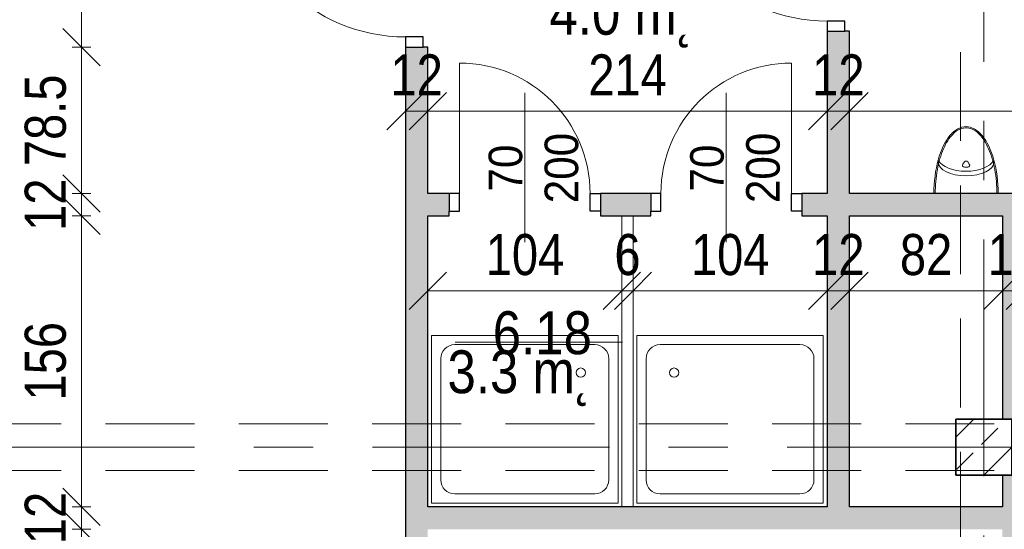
# Model space of a CAD drawing. Header units: centimetres. Extents: x -1743 to 21705, y -8842 to 3590.
# Tile 29 of 44: x -529 to -2, y 2284 to 2558. Entities that reach past the tile are written whole.
import ezdxf

# ---------------------------------------------------------------- set-up
doc = ezdxf.new("R2010")
doc.units = ezdxf.units.CM
doc.linetypes.add('Oś', pattern=[222.25, 127, -31.75, 31.75, -31.75])
doc.linetypes.add('Ukryte', pattern=[71.438, 47.625, -23.813])
for name, color, linetype, lineweight in [('A-ANNO-DIMS', 211, 'Continuous', 13), ('A-ANNO-DIMS-100', 211, 'Continuous', 13), ('A-ANNO-NOTE', 131, 'Continuous', 9), ('A-AREA-IDEN', 2, 'Continuous', 13), ('A-DETL-GENF', 92, 'Continuous', 9), ('A-DETL-HDLN', 90, 'Ukryte', 9), ('A-DETL-MEDM', 33, 'Continuous', 25), ('A-DOOR', 31, 'Continuous', 13), ('A-WALL', 113, 'Continuous', 13), ('P-SANR-FIXT', 6, 'Continuous', 9), ('S-COLS', 52, 'Continuous', 9), ('S-GRID', 1, 'Continuous', 13)]:
    doc.layers.add(name, color=color, linetype=linetype, lineweight=lineweight)
doc.styles.add('Arial', font='arial.ttf', dxfattribs={"width": 0.9, "height": 18})
doc.styles.add('Arial Narrow_2', font='ARIALN.TTF', dxfattribs={"height": 22})
doc.styles.add('Arial_3', font='arial.ttf', dxfattribs={"width": 0.85, "height": 23})
doc.dimstyles.new('Diagonal_1_100__0_1__1', dxfattribs={"dimscale": 30.48, "dimtxt": 22.515481, "dimasz": 0.656168, "dimexe": 0.164042, "dimexo": 0.0625, "dimgap": 0.065617, "dimtad": 1, "dimdec": 1, "dimrnd": 0.1, "dimdsep": 46, "dimtxsty": 'Arial Narrow_2', "dimblk1": 'OBLIQUE', "dimblk2": 'OBLIQUE', "dimsah": 1, "dimcen": 0.09, "dimazin": 0, "dimtfac": 1, "dimtdec": 4, "dimtix": 1, "dimtmove": 0, "dimatfit": 3, "dimfxl": 0.164042, "dimfxlon": 1, "dimtvp": 1, "dimtolj": 1, "dimtzin": 0, "dimarcsym": 2})

# ---------------------------------------------------------------- blocks, each defined once
blk = doc.blocks.new('M_Concrete-Square-Column - 300 x 300mm-V1-6_piętro IV __13_80 m_ - stan istniejący')
at = {"layer": 'S-COLS'}
h = blk.add_hatch(dxfattribs=at)
h.set_pattern_fill('FP_2', color=256, style=0, pattern_type=2)
h.set_pattern_definition([(45, (12.623, -2328.326), (-17.67767, 17.67767), []), (45, (30.3, -2328.326), (-17.67767, 17.67767), [12.5, -6.25])])
h.paths.add_polyline_path([(15, -15), (15, 15), (-15, 15), (-15, -15)], flags=0)
at = {"layer": 'S-COLS', "lineweight": 35}
for p, q in [((15, 15), (-15, 15)), ((-15, 15), (-15, -15)), ((15, -15), (15, 15)), ((-15, -15), (15, -15))]:
    blk.add_line(p, q, dxfattribs=at)
blk = doc.blocks.new('DRZWI 1S - automatyczna etykieta - Drzwi 90-2252155-6_piętro IV __13_80 m_ - stan istniejący')
at = {"layer": 'A-DETL-GENF'}
for p, q in [((-50.5, 6), (-50.5, -3.5)), ((-45, 6), (-50.5, 6)), ((-45, -3.5), (-45, 6)), ((50.5, 6), (45, 6)), ((45, 6), (45, -3.5)), ((50.5, -3.5), (50.5, 6)), ((-50.5, -3.5), (-45, -3.5)), ((45, -3.5), (50.5, -3.5))]:
    blk.add_line(p, q, dxfattribs=at)
at = {"layer": 'A-DETL-MEDM'}
for p, q in [((-45, 6), (-50.5, 6)), ((-50.5, 6), (-50.5, -3.5)), ((-45, -3.5), (-45, 6)), ((45, -3.5), (45, 6)), ((45, 6), (50.5, 6)), ((50.5, 6), (50.5, -3.5)), ((-50.5, -3.5), (-45, -3.5)), ((50.5, -3.5), (45, -3.5))]:
    blk.add_line(p, q, dxfattribs=at)
at = {"layer": 'A-DOOR'}
blk.add_line((45, 6), (45, 96), dxfattribs=at)
blk.add_arc((45, 6), 90, 90, 180, dxfattribs=at)
blk = doc.blocks.new('DRZWI 1S - automatyczna etykieta - Drzwi 70-2252182-6_piętro IV __13_80 m_ - stan istniejący')
at = {"layer": 'A-DETL-GENF'}
for p, q in [((-40.5, 3.5), (-35, 3.5)), ((-40.5, -6), (-40.5, 3.5)), ((-35, 3.5), (-35, -6)), ((35, 3.5), (40.5, 3.5)), ((35, -6), (35, 3.5)), ((40.5, 3.5), (40.5, -6)), ((-35, -6), (-40.5, -6)), ((40.5, -6), (35, -6))]:
    blk.add_line(p, q, dxfattribs=at)
at = {"layer": 'A-DETL-MEDM'}
for p, q in [((-40.5, -6), (-40.5, 3.5)), ((-40.5, 3.5), (-35, 3.5)), ((-35, 3.5), (-35, -6)), ((35, 3.5), (35, -6)), ((40.5, 3.5), (35, 3.5)), ((40.5, -6), (40.5, 3.5)), ((-35, -6), (-40.5, -6)), ((35, -6), (40.5, -6))]:
    blk.add_line(p, q, dxfattribs=at)
at = {"layer": 'A-DOOR'}
blk.add_line((35, -6), (35, -76), dxfattribs=at)
blk.add_arc((35, -6), 70, 180, 270, dxfattribs=at)
blk = doc.blocks.new('DRZWI 1S - automatyczna etykieta - Drzwi 70-2252186-6_piętro IV __13_80 m_ - stan istniejący')
at = {"layer": 'A-DETL-GENF'}
for p, q in [((-40.5, 6), (-40.5, -3.5)), ((-35, 6), (-40.5, 6)), ((-35, -3.5), (-35, 6)), ((40.5, 6), (35, 6)), ((35, 6), (35, -3.5)), ((40.5, -3.5), (40.5, 6)), ((-40.5, -3.5), (-35, -3.5)), ((35, -3.5), (40.5, -3.5))]:
    blk.add_line(p, q, dxfattribs=at)
at = {"layer": 'A-DETL-MEDM'}
for p, q in [((-35, 6), (-40.5, 6)), ((-40.5, 6), (-40.5, -3.5)), ((-35, -3.5), (-35, 6)), ((35, -3.5), (35, 6)), ((35, 6), (40.5, 6)), ((40.5, 6), (40.5, -3.5)), ((-40.5, -3.5), (-35, -3.5)), ((40.5, -3.5), (35, -3.5))]:
    blk.add_line(p, q, dxfattribs=at)
at = {"layer": 'A-DOOR'}
blk.add_line((35, 6), (35, 76), dxfattribs=at)
blk.add_arc((35, 6), 70, 90, 180, dxfattribs=at)
blk = doc.blocks.new('pisuar - Type 1-1215861-6_piętro IV __13_80 m_ - stan istniejący')
at = {"layer": 'P-SANR-FIXT'}
for p, q in [((-2.42, 22.84), (-2.1, 23.79)), ((11.62, 23.02), (10.75, 21.85)), ((14.25, 21.85), (13.38, 23.02)), ((27.1, 23.79), (27.42, 22.84)), ((11.63, 20.1), (13.37, 20.1))]:
    blk.add_line(p, q, dxfattribs=at)
for centre, start, end in [((11.63, 21.2), 143.1177, 270), ((12.5, 22.36), 36.8823, 143.1177), ((13.37, 21.2), 270, 36.8823)]:
    blk.add_arc(centre, 1.09, start, end, dxfattribs=at)
for centre, major_axis, ratio, start_param, end_param in [((12.5, 6), (0, 36), 0.478823, 4.712389, 7.853982), ((12.5, 22.84), (14.92, 0), 0.492275, 3.141593, 6.283185), ((12.5, 25.29), (14.92, 0), 0.492275, 3.348063, 6.076813)]:
    blk.add_ellipse(centre, major_axis=major_axis, ratio=ratio, start_param=start_param, end_param=end_param, dxfattribs=at)
blk.add_open_spline([(29.04, 6), (29.04, 8.2), (28.84, 12.59), (27.98, 18.95), (26.57, 24.86), (24.67, 30.11), (22.35, 34.52), (19.71, 37.93), (16.87, 40.22), (13.96, 41.35), (11.04, 41.35), (8.13, 40.22), (5.29, 37.93), (2.65, 34.52), (0.33, 30.11), (-1.57, 24.86), (-2.98, 18.95), (-3.84, 12.59), (-4.04, 8.2), (-4.04, 6)], degree=3, dxfattribs=at)
blk = doc.blocks.new('brodzik natryskowy prostokątny1 - 90x100-1791410-6_piętro IV __13_80 m_ - stan istniejący')
at = {"layer": 'P-SANR-FIXT'}
for p, q in [((-70, 80), (-70, -20)), ((20, 80), (-70, 80)), ((20, -20), (20, 80)), ((7.5, 75), (-57.5, 75)), ((-65, 67.5), (-65, -7.5)), ((15, -7.5), (15, 67.5)), ((-57.5, -15), (7.5, -15)), ((-70, -20), (20, -20))]:
    blk.add_line(p, q, dxfattribs=at)
blk.add_circle((0, 0), 2.5, dxfattribs=at)
for centre, start, end in [((-57.5, 67.5), 90, 180), ((7.5, 67.5), 360, 90), ((-57.5, -7.5), 180, 270), ((7.5, -7.5), 270, 0)]:
    blk.add_arc(centre, 7.5, start, end, dxfattribs=at)
blk = doc.blocks.new('brodzik natryskowy prostokątny1 - 90x100-1764116-6_piętro IV __13_80 m_ - stan istniejący')
at = {"layer": 'P-SANR-FIXT'}
for p, q in [((-70, -80), (-70, 20)), ((-70, 20), (20, 20)), ((20, 20), (20, -80)), ((-57.5, 15), (7.5, 15)), ((-65, -67.5), (-65, 7.5)), ((15, 7.5), (15, -67.5)), ((7.5, -75), (-57.5, -75)), ((20, -80), (-70, -80))]:
    blk.add_line(p, q, dxfattribs=at)
blk.add_circle((0, 0), 2.5, dxfattribs=at)
for centre, start, end in [((-57.5, 7.5), 90, 180), ((7.5, 7.5), 360, 90), ((-57.5, -67.5), 180, 270), ((7.5, -67.5), 270, 0)]:
    blk.add_arc(centre, 7.5, start, end, dxfattribs=at)
blk = doc.blocks.new('DIMBLOCK111-6_piętro IV __13_80 m_ - stan istniejący')
at = {"layer": 'A-ANNO-DIMS-100'}
for p, q in [((-496.18, 2284.33), (-506.18, 2294.33)), ((-491.18, 2284.33), (-501.18, 2284.33)), ((-496.18, 1931.33), (-496.18, 2284.33)), ((-496.18, 2284.33), (-486.18, 2274.33)), ((-496.18, 2284.33), (-491.18, 2284.33)), ((-496.18, 1931.33), (-506.18, 1941.33)), ((-491.18, 1931.33), (-501.18, 1931.33)), ((-496.18, 1931.33), (-486.18, 1921.33)), ((-496.18, 1931.33), (-491.18, 1931.33))]:
    blk.add_line(p, q, dxfattribs=at)
at = {"layer": 'A-ANNO-DIMS-100', "color": 0, "insert": (-526.61, 2086.92), "char_height": 22, "width": 50.1774, "attachment_point": 1, "rotation": 90, "line_spacing_factor": 0.974696, "style": 'Arial Narrow_2'}
blk.add_mtext('353', dxfattribs=at)
blk = doc.blocks.new('_Oblique')
at = {"color": 0, "linetype": 'ByBlock', "lineweight": -2}
blk.add_line((-0.5, -0.5), (0.5, 0.5), dxfattribs=at)
blk = doc.blocks.new('DIMBLOCK112-6_piętro IV __13_80 m_ - stan istniejący')
at = {"layer": 'A-ANNO-DIMS-100'}
for p, q in [((-496.18, 2296.33), (-506.18, 2306.33)), ((-491.18, 2296.33), (-501.18, 2296.33)), ((-496.18, 2284.33), (-496.18, 2296.33)), ((-496.18, 2296.33), (-486.18, 2286.33)), ((-496.18, 2296.33), (-491.18, 2296.33)), ((-496.18, 2284.33), (-506.18, 2294.33)), ((-491.18, 2284.33), (-501.18, 2284.33)), ((-496.18, 2284.33), (-486.18, 2274.33)), ((-496.18, 2284.33), (-491.18, 2284.33))]:
    blk.add_line(p, q, dxfattribs=at)
at = {"layer": 'A-ANNO-DIMS-100', "color": 0, "insert": (-526.61, 2276.39), "char_height": 22, "width": 33.4516, "attachment_point": 1, "rotation": 90, "line_spacing_factor": 0.974696, "style": 'Arial Narrow_2'}
blk.add_mtext('12', dxfattribs=at)
blk = doc.blocks.new('DIMBLOCK113-6_piętro IV __13_80 m_ - stan istniejący')
at = {"layer": 'A-ANNO-DIMS-100'}
for p, q in [((-496.18, 2452.33), (-506.18, 2462.33)), ((-491.18, 2452.33), (-501.18, 2452.33)), ((-496.18, 2296.33), (-496.18, 2452.33)), ((-496.18, 2452.33), (-486.18, 2442.33)), ((-496.18, 2452.33), (-491.18, 2452.33)), ((-496.18, 2296.33), (-506.18, 2306.33)), ((-491.18, 2296.33), (-501.18, 2296.33)), ((-496.18, 2296.33), (-486.18, 2286.33)), ((-496.18, 2296.33), (-491.18, 2296.33))]:
    blk.add_line(p, q, dxfattribs=at)
at = {"layer": 'A-ANNO-DIMS-100', "color": 0, "insert": (-526.61, 2353.42), "char_height": 22, "width": 50.1774, "attachment_point": 1, "rotation": 90, "line_spacing_factor": 0.974696, "style": 'Arial Narrow_2'}
blk.add_mtext('156', dxfattribs=at)
blk = doc.blocks.new('DIMBLOCK114-6_piętro IV __13_80 m_ - stan istniejący')
at = {"layer": 'A-ANNO-DIMS-100'}
for p, q in [((-496.18, 2464.33), (-506.18, 2474.33)), ((-491.18, 2464.33), (-501.18, 2464.33)), ((-496.18, 2452.33), (-496.18, 2464.33)), ((-496.18, 2464.33), (-486.18, 2454.33)), ((-496.18, 2464.33), (-491.18, 2464.33)), ((-496.18, 2452.33), (-506.18, 2462.33)), ((-491.18, 2452.33), (-501.18, 2452.33)), ((-496.18, 2452.33), (-486.18, 2442.33)), ((-496.18, 2452.33), (-491.18, 2452.33))]:
    blk.add_line(p, q, dxfattribs=at)
at = {"layer": 'A-ANNO-DIMS-100', "color": 0, "insert": (-526.61, 2444.39), "char_height": 22, "width": 33.4516, "attachment_point": 1, "rotation": 90, "line_spacing_factor": 0.974696, "style": 'Arial Narrow_2'}
blk.add_mtext('12', dxfattribs=at)
blk = doc.blocks.new('DIMBLOCK115-6_piętro IV __13_80 m_ - stan istniejący')
at = {"layer": 'A-ANNO-DIMS-100'}
for p, q in [((-496.18, 2542.83), (-506.18, 2552.83)), ((-491.18, 2542.83), (-501.18, 2542.83)), ((-496.18, 2464.33), (-496.18, 2542.83)), ((-496.18, 2542.83), (-486.18, 2532.83)), ((-496.18, 2542.83), (-491.18, 2542.83)), ((-496.18, 2464.33), (-506.18, 2474.33)), ((-491.18, 2464.33), (-501.18, 2464.33)), ((-496.18, 2464.33), (-486.18, 2454.33)), ((-496.18, 2464.33), (-491.18, 2464.33))]:
    blk.add_line(p, q, dxfattribs=at)
at = {"layer": 'A-ANNO-DIMS-100', "color": 0, "insert": (-526.61, 2479.09), "char_height": 22, "width": 58.7547, "attachment_point": 1, "rotation": 90, "line_spacing_factor": 0.974696, "style": 'Arial Narrow_2'}
blk.add_mtext('78.5', dxfattribs=at)
blk = doc.blocks.new('DIMBLOCK116-6_piętro IV __13_80 m_ - stan istniejący')
at = {"layer": 'A-ANNO-DIMS-100'}
for p, q in [((-496.18, 2652.33), (-506.18, 2662.33)), ((-491.18, 2652.33), (-501.18, 2652.33)), ((-496.18, 2542.83), (-496.18, 2652.33)), ((-496.18, 2652.33), (-486.18, 2642.33)), ((-496.18, 2652.33), (-491.18, 2652.33)), ((-496.18, 2542.83), (-506.18, 2552.83)), ((-491.18, 2542.83), (-501.18, 2542.83)), ((-496.18, 2542.83), (-486.18, 2532.83)), ((-496.18, 2542.83), (-491.18, 2542.83))]:
    blk.add_line(p, q, dxfattribs=at)
at = {"layer": 'A-ANNO-DIMS-100', "color": 0, "insert": (-526.61, 2566.13), "char_height": 22, "width": 75.4805, "attachment_point": 1, "rotation": 90, "line_spacing_factor": 0.974696, "style": 'Arial Narrow_2'}
blk.add_mtext('109.5', dxfattribs=at)
blk = doc.blocks.new('DIMBLOCK124-6_piętro IV __13_80 m_ - stan istniejący')
at = {"layer": 'A-ANNO-DIMS-100'}
for p, q in [((-84.62, 2508.52), (-74.62, 2518.52)), ((285.38, 2508.52), (295.38, 2518.52)), ((-84.62, 2503.52), (-84.62, 2513.52)), ((285.38, 2503.52), (285.38, 2513.52)), ((-84.62, 2508.52), (-94.62, 2498.52)), ((285.38, 2508.52), (-84.62, 2508.52)), ((-84.62, 2508.52), (-84.62, 2503.52)), ((285.38, 2508.52), (275.38, 2498.52)), ((285.38, 2508.52), (285.38, 2503.52))]:
    blk.add_line(p, q, dxfattribs=at)
at = {"layer": 'A-ANNO-DIMS-100', "color": 0, "insert": (79.47, 2538.96), "char_height": 22, "width": 50.1774, "attachment_point": 1, "line_spacing_factor": 0.974696, "style": 'Arial Narrow_2'}
blk.add_mtext('370', dxfattribs=at)
blk = doc.blocks.new('DIMBLOCK125-6_piętro IV __13_80 m_ - stan istniejący')
at = {"layer": 'A-ANNO-DIMS-100'}
for p, q in [((-96.62, 2508.52), (-86.62, 2518.52)), ((-84.62, 2508.52), (-74.62, 2518.52)), ((-96.62, 2503.52), (-96.62, 2513.52)), ((-84.62, 2503.52), (-84.62, 2513.52)), ((-96.62, 2508.52), (-106.62, 2498.52)), ((-84.62, 2508.52), (-96.62, 2508.52)), ((-96.62, 2508.52), (-96.62, 2503.52)), ((-84.62, 2508.52), (-94.62, 2498.52)), ((-84.62, 2508.52), (-84.62, 2503.52))]:
    blk.add_line(p, q, dxfattribs=at)
at = {"layer": 'A-ANNO-DIMS-100', "color": 0, "insert": (-104.56, 2538.96), "char_height": 22, "width": 33.4516, "attachment_point": 1, "line_spacing_factor": 0.974696, "style": 'Arial Narrow_2'}
blk.add_mtext('12', dxfattribs=at)
blk = doc.blocks.new('DIMBLOCK126-6_piętro IV __13_80 m_ - stan istniejący')
at = {"layer": 'A-ANNO-DIMS-100'}
for p, q in [((-310.62, 2508.52), (-300.62, 2518.52)), ((-96.62, 2508.52), (-86.62, 2518.52)), ((-310.62, 2503.52), (-310.62, 2513.52)), ((-96.62, 2503.52), (-96.62, 2513.52)), ((-310.62, 2508.52), (-320.62, 2498.52)), ((-96.62, 2508.52), (-310.62, 2508.52)), ((-310.62, 2508.52), (-310.62, 2503.52)), ((-96.62, 2508.52), (-106.62, 2498.52)), ((-96.62, 2508.52), (-96.62, 2503.52))]:
    blk.add_line(p, q, dxfattribs=at)
at = {"layer": 'A-ANNO-DIMS-100', "color": 0, "insert": (-224.53, 2538.96), "char_height": 22, "width": 50.1774, "attachment_point": 1, "line_spacing_factor": 0.974696, "style": 'Arial Narrow_2'}
blk.add_mtext('214', dxfattribs=at)
blk = doc.blocks.new('DIMBLOCK127-6_piętro IV __13_80 m_ - stan istniejący')
at = {"layer": 'A-ANNO-DIMS-100'}
for p, q in [((-322.62, 2508.52), (-312.62, 2518.52)), ((-310.62, 2508.52), (-300.62, 2518.52)), ((-322.62, 2503.52), (-322.62, 2513.52)), ((-310.62, 2503.52), (-310.62, 2513.52)), ((-322.62, 2508.52), (-332.62, 2498.52)), ((-310.62, 2508.52), (-322.62, 2508.52)), ((-322.62, 2508.52), (-322.62, 2503.52)), ((-310.62, 2508.52), (-320.62, 2498.52)), ((-310.62, 2508.52), (-310.62, 2503.52))]:
    blk.add_line(p, q, dxfattribs=at)
at = {"layer": 'A-ANNO-DIMS-100', "color": 0, "insert": (-330.56, 2538.96), "char_height": 22, "width": 33.4516, "attachment_point": 1, "line_spacing_factor": 0.974696, "style": 'Arial Narrow_2'}
blk.add_mtext('12', dxfattribs=at)
blk = doc.blocks.new('DIMBLOCK129-6_piętro IV __13_80 m_ - stan istniejący')
at = {"layer": 'A-ANNO-DIMS-100'}
for p, q in [((-2.62, 2412.21), (7.38, 2422.21)), ((9.38, 2412.21), (19.38, 2422.21)), ((-2.62, 2407.21), (-2.62, 2417.21)), ((9.38, 2407.21), (9.38, 2417.21)), ((-2.62, 2412.21), (-12.62, 2402.21)), ((9.38, 2412.21), (-2.62, 2412.21)), ((-2.62, 2412.21), (-2.62, 2407.21)), ((9.38, 2412.21), (-0.62, 2402.21)), ((9.38, 2412.21), (9.38, 2407.21))]:
    blk.add_line(p, q, dxfattribs=at)
at = {"layer": 'A-ANNO-DIMS-100', "color": 0, "insert": (-10.56, 2442.64), "char_height": 22, "width": 33.4516, "attachment_point": 1, "line_spacing_factor": 0.974696, "style": 'Arial Narrow_2'}
blk.add_mtext('12', dxfattribs=at)
blk = doc.blocks.new('DIMBLOCK130-6_piętro IV __13_80 m_ - stan istniejący')
at = {"layer": 'A-ANNO-DIMS-100'}
for p, q in [((-84.62, 2412.21), (-74.62, 2422.21)), ((-2.62, 2412.21), (7.38, 2422.21)), ((-84.62, 2407.21), (-84.62, 2417.21)), ((-2.62, 2407.21), (-2.62, 2417.21)), ((-84.62, 2412.21), (-94.62, 2402.21)), ((-2.62, 2412.21), (-84.62, 2412.21)), ((-84.62, 2412.21), (-84.62, 2407.21)), ((-2.62, 2412.21), (-12.62, 2402.21)), ((-2.62, 2412.21), (-2.62, 2407.21))]:
    blk.add_line(p, q, dxfattribs=at)
at = {"layer": 'A-ANNO-DIMS-100', "color": 0, "insert": (-57.56, 2442.64), "char_height": 22, "width": 33.4516, "attachment_point": 1, "line_spacing_factor": 0.974696, "style": 'Arial Narrow_2'}
blk.add_mtext('82', dxfattribs=at)
blk = doc.blocks.new('DIMBLOCK131-6_piętro IV __13_80 m_ - stan istniejący')
at = {"layer": 'A-ANNO-DIMS-100'}
for p, q in [((-96.62, 2412.21), (-86.62, 2422.21)), ((-84.62, 2412.21), (-74.62, 2422.21)), ((-96.62, 2407.21), (-96.62, 2417.21)), ((-84.62, 2407.21), (-84.62, 2417.21)), ((-96.62, 2412.21), (-106.62, 2402.21)), ((-84.62, 2412.21), (-96.62, 2412.21)), ((-96.62, 2412.21), (-96.62, 2407.21)), ((-84.62, 2412.21), (-94.62, 2402.21)), ((-84.62, 2412.21), (-84.62, 2407.21))]:
    blk.add_line(p, q, dxfattribs=at)
at = {"layer": 'A-ANNO-DIMS-100', "color": 0, "insert": (-104.56, 2442.64), "char_height": 22, "width": 33.4516, "attachment_point": 1, "line_spacing_factor": 0.974696, "style": 'Arial Narrow_2'}
blk.add_mtext('12', dxfattribs=at)
blk = doc.blocks.new('DIMBLOCK132-6_piętro IV __13_80 m_ - stan istniejący')
at = {"layer": 'A-ANNO-DIMS-100'}
for p, q in [((-200.62, 2412.21), (-190.62, 2422.21)), ((-96.62, 2412.21), (-86.62, 2422.21)), ((-200.62, 2407.21), (-200.62, 2417.21)), ((-96.62, 2407.21), (-96.62, 2417.21)), ((-200.62, 2412.21), (-210.62, 2402.21)), ((-96.62, 2412.21), (-200.62, 2412.21)), ((-200.62, 2412.21), (-200.62, 2407.21)), ((-96.62, 2412.21), (-106.62, 2402.21)), ((-96.62, 2412.21), (-96.62, 2407.21))]:
    blk.add_line(p, q, dxfattribs=at)
at = {"layer": 'A-ANNO-DIMS-100', "color": 0, "insert": (-169.53, 2442.64), "char_height": 22, "width": 50.1774, "attachment_point": 1, "line_spacing_factor": 0.974696, "style": 'Arial Narrow_2'}
blk.add_mtext('104', dxfattribs=at)
blk = doc.blocks.new('DIMBLOCK133-6_piętro IV __13_80 m_ - stan istniejący')
at = {"layer": 'A-ANNO-DIMS-100'}
for p, q in [((-206.62, 2412.21), (-196.62, 2422.21)), ((-200.62, 2412.21), (-190.62, 2422.21)), ((-206.62, 2407.21), (-206.62, 2417.21)), ((-200.62, 2407.21), (-200.62, 2417.21)), ((-206.62, 2412.21), (-216.62, 2402.21)), ((-200.62, 2412.21), (-210.62, 2402.21)), ((-200.62, 2412.21), (-206.62, 2412.21)), ((-206.62, 2412.21), (-206.62, 2407.21)), ((-200.62, 2412.21), (-200.62, 2407.21))]:
    blk.add_line(p, q, dxfattribs=at)
at = {"layer": 'A-ANNO-DIMS-100', "color": 0, "insert": (-210.59, 2442.64), "char_height": 22, "width": 16.7258, "attachment_point": 1, "line_spacing_factor": 0.974696, "style": 'Arial Narrow_2'}
blk.add_mtext('\\fArial Narrow|b0|i0|c238|p34|;6', dxfattribs=at)
blk = doc.blocks.new('DIMBLOCK134-6_piętro IV __13_80 m_ - stan istniejący')
at = {"layer": 'A-ANNO-DIMS-100'}
for p, q in [((-310.62, 2412.21), (-300.62, 2422.21)), ((-206.62, 2412.21), (-196.62, 2422.21)), ((-310.62, 2407.21), (-310.62, 2417.21)), ((-206.62, 2407.21), (-206.62, 2417.21)), ((-310.62, 2412.21), (-320.62, 2402.21)), ((-206.62, 2412.21), (-310.62, 2412.21)), ((-310.62, 2412.21), (-310.62, 2407.21)), ((-206.62, 2412.21), (-216.62, 2402.21)), ((-206.62, 2412.21), (-206.62, 2407.21))]:
    blk.add_line(p, q, dxfattribs=at)
at = {"layer": 'A-ANNO-DIMS-100', "color": 0, "insert": (-279.53, 2442.64), "char_height": 22, "width": 50.1774, "attachment_point": 1, "line_spacing_factor": 0.974696, "style": 'Arial Narrow_2'}
blk.add_mtext('104', dxfattribs=at)
blk = doc.blocks.new('METKA_POMIESZCZENIA2 - Krótka - bez ramki 2-2396683-6_piętro IV __13_80 m_ - stan istniejący')
at = {"layer": 'A-AREA-IDEN'}
blk.add_line((0.0976, 0), (-0.8, 0), dxfattribs=at)

msp = doc.modelspace()

# ---------------------------------------------------------------- hatches: boundary and pattern name
at = {"layer": 'A-WALL'}
h = msp.add_hatch(color=9, dxfattribs=at)
h.paths.add_polyline_path([(-84.62, 2296.33), (-84.62, 2452.33), (-96.62, 2452.33), (-96.62, 2296.33)], flags=0)
h.paths.add_polyline_path([(-87.12, 2464.33), (-84.62, 2464.33), (-84.62, 2551.33), (-96.62, 2551.33), (-96.62, 2464.33)], flags=0)
h.paths.add_polyline_path([(-87.12, 2652.33), (-84.62, 2652.33), (-84.62, 2793.33), (-96.62, 2793.33), (-96.62, 2652.33)], flags=0)
h = msp.add_hatch(color=9, dxfattribs=at)
h.paths.add_polyline_path([(-320.12, 2110.83), (-310.62, 2110.83), (-310.62, 2123.83), (-322.62, 2123.83), (-322.62, 2110.83)], flags=0)
h.paths.add_polyline_path([(-322.62, 2224.83), (-310.62, 2224.83), (-310.62, 2542.83), (-322.62, 2542.83), (-322.62, 2265.06)], flags=0)
h.paths.add_polyline_path([(-322.62, 2643.83), (-310.62, 2643.83), (-310.62, 2768.33), (-322.62, 2768.33), (-322.62, 2726.56)], flags=0)
h = msp.add_hatch(color=9, dxfattribs=at)
h.paths.add_polyline_path([(285.38, 2452.33), (285.38, 2464.33), (235.88, 2464.33), (235.88, 2452.33)], flags=0)
h.paths.add_polyline_path([(134.88, 2452.33), (134.88, 2464.33), (-110.12, 2464.33), (-110.12, 2452.33), (9.38, 2452.33)], flags=0)
h.paths.add_polyline_path([(-191.12, 2452.33), (-191.12, 2464.33), (-218.12, 2464.33), (-218.12, 2452.33)], flags=0)
h.paths.add_polyline_path([(-310.62, 2452.33), (-299.12, 2452.33), (-299.12, 2464.33), (-310.62, 2464.33), (-310.62, 2454.83)], flags=0)
msp.add_hatch(color=9, dxfattribs=at).paths.add_polyline_path([(-2.62, 1871.33), (9.38, 1871.33), (9.38, 2452.33), (-2.62, 2452.33), (-2.62, 2343.33), (2.38, 2343.33), (2.38, 2313.33), (-2.62, 2313.33), (-2.62, 1895.87)], flags=0)
h = msp.add_hatch(color=9, dxfattribs=at)
h.paths.add_polyline_path([(285.38, 2284.33), (285.38, 2296.33), (9.38, 2296.33), (9.38, 2284.33)], flags=0)
h.paths.add_polyline_path([(-2.62, 2284.33), (-2.62, 2296.33), (-310.62, 2296.33), (-310.62, 2284.33)], flags=0)

# ---------------------------------------------------------------- linework, layer by layer
at = {"layer": 'A-ANNO-NOTE', "lineweight": 13}
for p, q in [((-258.62, 2438.33), (-258.62, 2518.33)), ((-150.62, 2438.33), (-150.62, 2518.33))]:
    msp.add_line(p, q, dxfattribs=at)
at = {"layer": 'A-DETL-HDLN'}
for p, q in [((-25.12, 420.83), (-25.12, 2793.33)), ((-1197.62, 2340.83), (1172.38, 2340.83)), ((-1197.62, 2315.83), (1172.38, 2315.83))]:
    msp.add_line(p, q, dxfattribs=at)
at = {"layer": 'A-WALL', "color": 7, "lineweight": 25}
for p, q in [((-96.62, 2551.33), (-96.62, 2464.33)), ((-84.62, 2551.33), (-87.12, 2551.33)), ((-84.62, 2464.33), (-84.62, 2551.33)), ((-322.62, 2542.83), (-322.62, 2110.83)), ((-310.62, 2542.83), (-313.12, 2542.83)), ((-310.62, 2464.33), (-310.62, 2542.83)), ((-299.12, 2464.33), (-310.62, 2464.33)), ((-191.12, 2464.33), (-218.12, 2464.33)), ((-96.62, 2464.33), (-110.12, 2464.33)), ((134.88, 2464.33), (-84.62, 2464.33)), ((-299.12, 2452.33), (-299.12, 2454.83)), ((-218.12, 2454.83), (-218.12, 2452.33)), ((-191.12, 2452.33), (-191.12, 2454.83)), ((-110.12, 2454.83), (-110.12, 2452.33)), ((-310.62, 2296.33), (-310.62, 2452.33)), ((-310.62, 2452.33), (-299.12, 2452.33)), ((-218.12, 2452.33), (-191.12, 2452.33)), ((-110.12, 2452.33), (-96.62, 2452.33)), ((-96.62, 2452.33), (-96.62, 2296.33)), ((-84.62, 2452.33), (-2.62, 2452.33)), ((-84.62, 2296.33), (-84.62, 2452.33)), ((-2.62, 2452.33), (-2.62, 2343.33)), ((-2.62, 2313.33), (-2.62, 2296.33)), ((-96.62, 2296.33), (-310.62, 2296.33)), ((-2.62, 2296.33), (-84.62, 2296.33))]:
    msp.add_line(p, q, dxfattribs=at)
at = {"layer": 'A-WALL'}
for p, q in [((-206.62, 2296.33), (-206.62, 2452.33)), ((-200.62, 2452.33), (-200.62, 2296.33))]:
    msp.add_line(p, q, dxfattribs=at)
at = {"layer": 'S-GRID', "linetype": 'Oś'}
for p, q in [((-12.62, 2884.27), (-12.62, 27.13)), ((1342.46, 2328.33), (-1368.76, 2328.33))]:
    msp.add_line(p, q, dxfattribs=at)

# ---------------------------------------------------------------- block references
at = {"layer": 'A-AREA-IDEN', "xscale": 99.99999999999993, "yscale": 99.99999999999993, "zscale": 99.99999999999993}
msp.add_blockref('METKA_POMIESZCZENIA2 - Krótka - bez ramki 2-2396683-6_piętro IV __13_80 m_ - stan istniejący', (-215.99, 2384.68), dxfattribs=at)
at = {"layer": 'A-DOOR'}
for name, p, rotation in [('DRZWI 1S - automatyczna etykieta - Drzwi 90-2252155-6_piętro IV __13_80 m_ - stan istniejący', (-90.62, 2601.83), 89.99999999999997), ('DRZWI 1S - automatyczna etykieta - Drzwi 90-2252155-6_piętro IV __13_80 m_ - stan istniejący', (-316.62, 2593.33), 89.99999999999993), ('DRZWI 1S - automatyczna etykieta - Drzwi 70-2252182-6_piętro IV __13_80 m_ - stan istniejący', (-258.62, 2458.33), 180)]:
    msp.add_blockref(name, p, dxfattribs=dict(at, rotation=rotation))
msp.add_blockref('DRZWI 1S - automatyczna etykieta - Drzwi 70-2252186-6_piętro IV __13_80 m_ - stan istniejący', (-150.62, 2458.33), dxfattribs=at)
at = {"layer": 'P-SANR-FIXT'}
msp.add_blockref('pisuar - Type 1-1215861-6_piętro IV __13_80 m_ - stan istniejący', (-34.62, 2458.33), dxfattribs=at)
for name, p, rotation in [('brodzik natryskowy prostokątny1 - 90x100-1791410-6_piętro IV __13_80 m_ - stan istniejący', (-228.62, 2368.33), 90.00000000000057), ('brodzik natryskowy prostokątny1 - 90x100-1764116-6_piętro IV __13_80 m_ - stan istniejący', (-178.62, 2368.33), 90.00000000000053)]:
    msp.add_blockref(name, p, dxfattribs=dict(at, rotation=rotation))
at = {"layer": 'S-COLS'}
msp.add_blockref('M_Concrete-Square-Column - 300 x 300mm-V1-6_piętro IV __13_80 m_ - stan istniejący', (-12.62, 2328.33), dxfattribs=at)

# ---------------------------------------------------------------- texts
at = {"layer": 'A-ANNO-NOTE', "lineweight": 211, "char_height": 18, "attachment_point": 5, "rotation": 90, "line_spacing_factor": 0.936439, "style": 'Arial'}
for s, insert, width in [('\\pxqc,t6.35,12.7,19.05,25.4,31.75,38.1,44.45,50.8,57.15,63.5,69.85,76.2,82.55,88.9,95.25,101.6,107.95,114.3,120.65,127,133.35,139.7,146.05,152.4,158.75,165.1,171.45,177.8,184.15,190.5,196.85,203.2;{200}', (-238.86, 2478.02), 38.07), ('\\pxqc,t6.35,12.7,19.05,25.4,31.75,38.1,44.45,50.8,57.15,63.5,69.85,76.2,82.55,88.9,95.25,101.6,107.95,114.3,120.65,127,133.35,139.7,146.05,152.4,158.75,165.1,171.45,177.8,184.15,190.5,196.85,203.2;{200}', (-238.86, 2478.02), 38.07), ('\\pxqc,t6.35,12.7,19.05,25.4,31.75,38.1,44.45,50.8,57.15,63.5,69.85,76.2,82.55,88.9,95.25,101.6,107.95,114.3,120.65,127,133.35,139.7,146.05,152.4,158.75,165.1,171.45,177.8,184.15,190.5,196.85,203.2;{200}', (-130.86, 2478.11), 38.07), ('\\pxqc,t6.35,12.7,19.05,25.4,31.75,38.1,44.45,50.8,57.15,63.5,69.85,76.2,82.55,88.9,95.25,101.6,107.95,114.3,120.65,127,133.35,139.7,146.05,152.4,158.75,165.1,171.45,177.8,184.15,190.5,196.85,203.2;{70}', (-268.86, 2478.02), 25.65), ('\\pxqc,t6.35,12.7,19.05,25.4,31.75,38.1,44.45,50.8,57.15,63.5,69.85,76.2,82.55,88.9,95.25,101.6,107.95,114.3,120.65,127,133.35,139.7,146.05,152.4,158.75,165.1,171.45,177.8,184.15,190.5,196.85,203.2;{70}', (-160.86, 2478.02), 25.65)]:
    msp.add_mtext(s, dxfattribs=dict(at, insert=insert, width=width))
at = {"layer": 'A-AREA-IDEN', "char_height": 23, "line_spacing_factor": 0.936439, "style": 'Arial_3'}
for s, insert, width, attachment_point in [('\\pxqr,t3.69565,7.3913,11.08696,14.78261,18.47826,22.17391,25.86957,29.56522,33.26087,36.95652,40.65217,44.34783,48.04348,51.73913,55.43478,59.13043,62.82609,66.52174,70.21739,73.91304,77.6087,81.30435,85,88.69565,92.3913,96.08696,99.78261,103.47826,107.17391,110.86957,114.56522,118.26087;{4.0 m˛}', (-168.04, 2572.48), 76.5, 3), ('\\pxqr,t3.69565,7.3913,11.08696,14.78261,18.47826,22.17391,25.86957,29.56522,33.26087,36.95652,40.65217,44.34783,48.04348,51.73913,55.43478,59.13043,62.82609,66.52174,70.21739,73.91304,77.6087,81.30435,85,88.69565,92.3913,96.08696,99.78261,103.47826,107.17391,110.86957,114.56522,118.26087;{6.18}', (-222.64, 2377.9), 52.87, 9), ('\\pxqr,t3.69565,7.3913,11.08696,14.78261,18.47826,22.17391,25.86957,29.56522,33.26087,36.95652,40.65217,44.34783,48.04348,51.73913,55.43478,59.13043,62.82609,66.52174,70.21739,73.91304,77.6087,81.30435,85,88.69565,92.3913,96.08696,99.78261,103.47826,107.17391,110.86957,114.56522,118.26087;{3.3 m˛}', (-222.64, 2380.29), 76.5, 3)]:
    msp.add_mtext(s, dxfattribs=dict(at, insert=insert, width=width, attachment_point=attachment_point))

# ---------------------------------------------------------------- dimensions: what is measured, and where the dimension line sits
at = {"layer": 'A-ANNO-DIMS'}
for base, p1, p2, angle, override, picture, middle in [((-496.18, 2652.33), (-491.18, 2542.83), (-491.18, 2652.33), 90, {"dimpost": '<>', "dimfxl": 109.5}, 'DIMBLOCK116-6_piętro IV __13_80 m_ - stan istniejący', (-509.41, 2597.58)), ((-496.18, 2542.83), (-491.18, 2464.33), (-491.18, 2542.83), 90, {"dimpost": '<>', "dimfxl": 78.5}, 'DIMBLOCK115-6_piętro IV __13_80 m_ - stan istniejący', (-509.41, 2503.58)), ((-310.62, 2508.52), (-96.62, 2503.52), (-310.62, 2503.52), 0, {"dimpost": '<>', "dimfxl": 214}, 'DIMBLOCK126-6_piętro IV __13_80 m_ - stan istniejący', (-203.62, 2521.57)), ((-84.62, 2508.52), (285.38, 2503.52), (-84.62, 2503.52), 0, {"dimpost": '<>', "dimfxl": 370}, 'DIMBLOCK124-6_piętro IV __13_80 m_ - stan istniejący', (100.38, 2521.76)), ((-496.18, 2464.33), (-491.18, 2452.33), (-491.18, 2464.33), 90, {"dimpost": '<>', "dimfxl": 12}, 'DIMBLOCK114-6_piętro IV __13_80 m_ - stan istniejący', (-509.23, 2458.33)), ((-496.18, 2452.33), (-491.18, 2296.33), (-491.18, 2452.33), 90, {"dimpost": '<>', "dimfxl": 156}, 'DIMBLOCK113-6_piętro IV __13_80 m_ - stan istniejący', (-509.41, 2374.33)), ((-496.18, 2296.33), (-491.18, 2284.33), (-491.18, 2296.33), 90, {"dimpost": '<>', "dimfxl": 12}, 'DIMBLOCK112-6_piętro IV __13_80 m_ - stan istniejący', (-509.23, 2290.33)), ((-496.18, 2284.33), (-491.18, 1931.33), (-491.18, 2284.33), 90, {"dimpost": '<>', "dimfxl": 353}, 'DIMBLOCK111-6_piętro IV __13_80 m_ - stan istniejący', (-509.41, 2107.83))]:
    dim = msp.add_linear_dim(base=base, p1=p1, p2=p2, angle=angle, dimstyle='Diagonal_1_100__0_1__1', override=override, dxfattribs=at)
    dim.commit()
    dim.dimension.update_dxf_attribs({"geometry": picture, "text_midpoint": middle})
for base, p1, p2, override, picture, middle in [((-322.62, 2508.52), (-310.62, 2503.52), (-322.62, 2503.52), {"dimpost": '<>', "dimfxl": 12}, 'DIMBLOCK127-6_piętro IV __13_80 m_ - stan istniejący', (-316.62, 2521.57)), ((-96.62, 2508.52), (-84.62, 2503.52), (-96.62, 2503.52), {"dimpost": '<>', "dimfxl": 12}, 'DIMBLOCK125-6_piętro IV __13_80 m_ - stan istniejący', (-90.62, 2521.57)), ((-310.62, 2412.21), (-206.62, 2407.21), (-310.62, 2407.21), {"dimpost": '<>', "dimfxl": 104}, 'DIMBLOCK134-6_piętro IV __13_80 m_ - stan istniejący', (-258.62, 2425.44)), ((-206.62, 2412.21), (-200.62, 2407.21), (-206.62, 2407.21), {"dimpost": '<>', "dimfxl": 6}, 'DIMBLOCK133-6_piętro IV __13_80 m_ - stan istniejący', (-203.62, 2425.44)), ((-200.62, 2412.21), (-96.62, 2407.21), (-200.62, 2407.21), {"dimpost": '<>', "dimfxl": 104}, 'DIMBLOCK132-6_piętro IV __13_80 m_ - stan istniejący', (-148.62, 2425.44)), ((-96.62, 2412.21), (-84.62, 2407.21), (-96.62, 2407.21), {"dimpost": '<>', "dimfxl": 12}, 'DIMBLOCK131-6_piętro IV __13_80 m_ - stan istniejący', (-90.62, 2425.25)), ((-84.62, 2412.21), (-2.62, 2407.21), (-84.62, 2407.21), {"dimpost": '<>', "dimfxl": 82}, 'DIMBLOCK130-6_piętro IV __13_80 m_ - stan istniejący', (-43.62, 2425.44)), ((-2.62, 2412.21), (9.38, 2407.21), (-2.62, 2407.21), {"dimpost": '<>', "dimfxl": 12}, 'DIMBLOCK129-6_piętro IV __13_80 m_ - stan istniejący', (3.38, 2425.25))]:
    dim = msp.add_linear_dim(base=base, p1=p1, p2=p2, dimstyle='Diagonal_1_100__0_1__1', override=override, dxfattribs=at)
    dim.commit()
    dim.dimension.update_dxf_attribs({"geometry": picture, "text_midpoint": middle})

doc.saveas('drawing.dxf')
